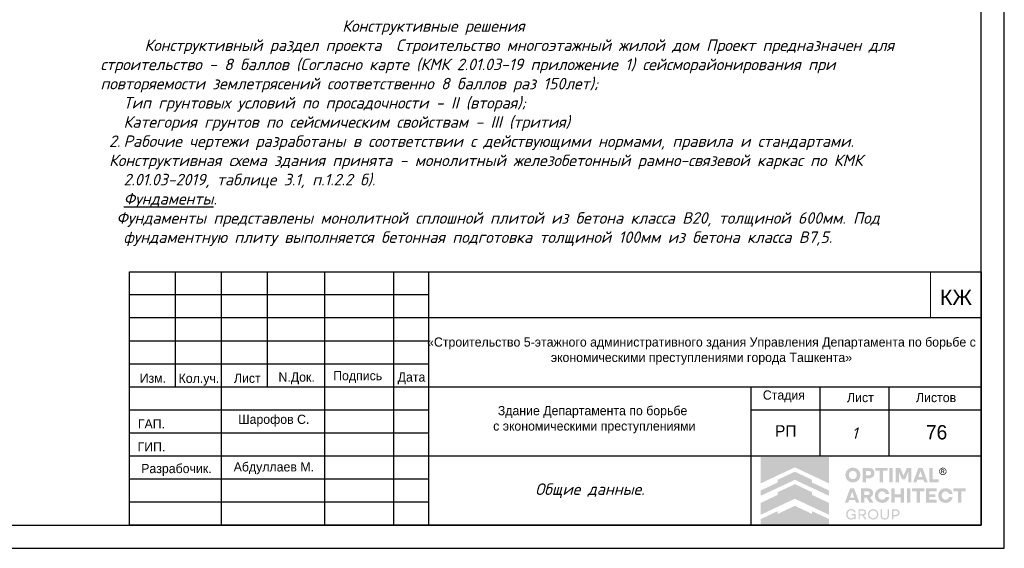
# Model space of a CAD drawing. Header units: millimetres. Extents: x -33345 to 4712671, y -3392 to 121473.
# Tile 5 of 256: x 110505 to 131888, y 44501 to 55978. Entities that reach past the tile are written whole.
import ezdxf

# ---------------------------------------------------------------- set-up
doc = ezdxf.new("R2010")
doc.units = ezdxf.units.MM
for name, color, linetype, lineweight in [('0.25', 7, 'Continuous', 25), ('Текст', 7, 'Continuous', 20), ('штамп', 7, 'Continuous', 13)]:
    doc.layers.add(name, color=color, linetype=linetype, lineweight=lineweight)
doc.layers.add('010_Листы', color=7, linetype='Continuous')
doc.styles.add('ISO', font='isocpeui.ttf')
doc.styles.add('ISOCPEUR', font='isocpeui.ttf', dxfattribs={"height": 300})
doc.styles.get("Standard").update_dxf_attribs({"font": 'arial.ttf'})
doc.styles.add('X-U-RW-01$0$StyleROMANS', font='GOTHIC.TTF')

# ---------------------------------------------------------------- blocks, each defined once
blk = doc.blocks.new('*U146')
at = {"layer": '0.25', "color": 5, "linetype": 'Continuous', "lineweight": 25, "ltscale": 100}
blk.add_lwpolyline([(-63500, 0), (0, 0), (0, 42000), (-63500, 42000), (-63500, 0)], dxfattribs=at)
at = {"layer": '0.25', "color": 7, "linetype": 'Continuous', "lineweight": 30, "ltscale": 100}
blk.add_lwpolyline([(-61500, 500), (-500, 500), (-500, 41500), (-61500, 41500), (-61500, 500)], dxfattribs=at)
blk = doc.blocks.new('logo')
at = {"true_color": 0x90e0ed}
h = blk.add_hatch(color=141, dxfattribs=at)
h.dxf.hatch_style = 1
h.paths.add_polyline_path([(5.672, 5.668), (0.009, 5.668), (0.009, 3.483), (1.425, 4.147), (2.84, 4.81), (4.256, 4.147), (5.672, 3.483)])
at = {"true_color": 0x1f2877}
h = blk.add_hatch(color=166, dxfattribs=at)
h.dxf.hatch_style = 1
h.paths.add_polyline_path([(2.84, 4.449), (1.425, 3.786), (1.425, 3.558), (0.009, 2.894), (0.009, 2.448), (1.425, 3.112), (2.84, 3.775), (4.256, 3.112), (5.672, 2.448), (5.672, 2.894), (4.256, 3.558), (4.256, 3.786)])
h.paths.add_polyline_path([(2.84, 3.415), (1.425, 2.751), (1.425, 2.523), (0.009, 1.86), (0.009, 0.873), (1.425, 1.536), (2.84, 2.199), (4.256, 1.536), (5.672, 0.873), (5.672, 1.86), (4.256, 2.523), (4.256, 2.751)])
h.paths.add_polyline_path([(2.84, 1.611), (1.425, 0.947), (1.425, 1.176), (0.009, 0.512), (0.009, 0.005), (5.672, 0.005), (5.672, 0.512), (4.256, 1.176), (4.256, 0.947)])
at = {"true_color": 0x212121}
h = blk.add_hatch(color=250, dxfattribs=at)
h.dxf.hatch_style = 1
h.paths.add_polyline_path([(8.107, 4.61), (8.086, 4.63), (8.064, 4.649), (8.041, 4.667), (8.017, 4.683), (7.992, 4.699), (7.967, 4.713), (7.94, 4.726), (7.912, 4.738), (7.884, 4.749), (7.855, 4.759), (7.825, 4.766), (7.795, 4.773), (7.763, 4.778), (7.732, 4.782), (7.7, 4.784), (7.667, 4.785), (7.634, 4.784), (7.602, 4.782), (7.571, 4.778), (7.54, 4.773), (7.51, 4.766), (7.48, 4.758), (7.451, 4.749), (7.422, 4.738), (7.394, 4.725), (7.367, 4.712), (7.341, 4.697), (7.316, 4.682), (7.292, 4.665), (7.269, 4.648), (7.247, 4.629), (7.226, 4.609), (7.206, 4.588), (7.187, 4.566), (7.169, 4.544), (7.153, 4.52), (7.137, 4.495), (7.122, 4.47), (7.109, 4.443), (7.097, 4.416), (7.086, 4.387), (7.076, 4.359), (7.068, 4.329), (7.061, 4.299), (7.056, 4.268), (7.053, 4.237), (7.05, 4.205), (7.05, 4.173), (7.05, 4.14), (7.053, 4.108), (7.056, 4.077), (7.061, 4.047), (7.068, 4.016), (7.076, 3.987), (7.086, 3.958), (7.097, 3.93), (7.109, 3.903), (7.122, 3.876), (7.137, 3.85), (7.153, 3.826), (7.169, 3.802), (7.187, 3.779), (7.206, 3.757), (7.226, 3.736), (7.247, 3.716), (7.269, 3.697), (7.292, 3.679), (7.316, 3.662), (7.341, 3.647), (7.367, 3.633), (7.394, 3.619), (7.422, 3.607), (7.451, 3.596), (7.48, 3.587), (7.51, 3.579), (7.54, 3.573), (7.571, 3.568), (7.602, 3.564), (7.634, 3.562), (7.667, 3.561), (7.7, 3.562), (7.732, 3.564), (7.763, 3.568), (7.795, 3.573), (7.825, 3.579), (7.855, 3.587), (7.884, 3.596), (7.912, 3.607), (7.94, 3.619), (7.967, 3.633), (7.992, 3.647), (8.017, 3.662), (8.041, 3.679), (8.064, 3.697), (8.086, 3.716), (8.107, 3.736), (8.127, 3.757), (8.146, 3.779), (8.164, 3.802), (8.181, 3.826), (8.196, 3.85), (8.211, 3.876), (8.224, 3.903), (8.237, 3.93), (8.248, 3.958), (8.257, 3.987), (8.265, 4.016), (8.272, 4.047), (8.277, 4.077), (8.281, 4.108), (8.283, 4.14), (8.284, 4.173), (8.283, 4.205), (8.281, 4.237), (8.277, 4.268), (8.272, 4.299), (8.265, 4.329), (8.257, 4.359), (8.248, 4.387), (8.237, 4.416), (8.224, 4.443), (8.211, 4.47), (8.196, 4.495), (8.181, 4.52), (8.164, 4.544), (8.146, 4.567), (8.127, 4.589)])
h.paths.add_polyline_path([(7.841, 4.464), (7.854, 4.455), (7.867, 4.446), (7.879, 4.436), (7.891, 4.426), (7.902, 4.415), (7.913, 4.403), (7.923, 4.391), (7.933, 4.379), (7.942, 4.366), (7.95, 4.352), (7.958, 4.338), (7.965, 4.324), (7.972, 4.308), (7.977, 4.293), (7.982, 4.277), (7.987, 4.261), (7.99, 4.244), (7.993, 4.228), (7.995, 4.21), (7.996, 4.193), (7.996, 4.175), (7.996, 4.157), (7.995, 4.139), (7.993, 4.121), (7.99, 4.104), (7.987, 4.088), (7.982, 4.071), (7.977, 4.055), (7.972, 4.039), (7.965, 4.024), (7.958, 4.009), (7.95, 3.994), (7.942, 3.981), (7.933, 3.967), (7.923, 3.955), (7.913, 3.942), (7.902, 3.931), (7.891, 3.92), (7.879, 3.909), (7.867, 3.9), (7.854, 3.891), (7.841, 3.882), (7.827, 3.874), (7.813, 3.867), (7.798, 3.86), (7.783, 3.854), (7.767, 3.849), (7.751, 3.844), (7.735, 3.841), (7.718, 3.838), (7.701, 3.836), (7.684, 3.835), (7.667, 3.834), (7.649, 3.835), (7.632, 3.836), (7.615, 3.838), (7.598, 3.841), (7.582, 3.844), (7.566, 3.849), (7.551, 3.854), (7.535, 3.86), (7.521, 3.867), (7.506, 3.874), (7.492, 3.882), (7.479, 3.891), (7.466, 3.9), (7.454, 3.909), (7.442, 3.92), (7.431, 3.931), (7.42, 3.942), (7.41, 3.955), (7.4, 3.967), (7.391, 3.981), (7.383, 3.994), (7.375, 4.009), (7.368, 4.024), (7.362, 4.039), (7.356, 4.055), (7.351, 4.071), (7.347, 4.088), (7.343, 4.104), (7.34, 4.121), (7.338, 4.139), (7.337, 4.157), (7.337, 4.175), (7.337, 4.193), (7.338, 4.21), (7.34, 4.228), (7.343, 4.244), (7.347, 4.261), (7.351, 4.277), (7.356, 4.293), (7.362, 4.308), (7.368, 4.324), (7.375, 4.338), (7.383, 4.352), (7.391, 4.366), (7.4, 4.379), (7.41, 4.391), (7.42, 4.403), (7.431, 4.415), (7.442, 4.426), (7.454, 4.436), (7.466, 4.446), (7.479, 4.455), (7.492, 4.464), (7.506, 4.472), (7.521, 4.479), (7.535, 4.486), (7.551, 4.492), (7.566, 4.497), (7.582, 4.501), (7.598, 4.505), (7.615, 4.508), (7.632, 4.51), (7.649, 4.511), (7.667, 4.511), (7.684, 4.511), (7.701, 4.51), (7.718, 4.508), (7.735, 4.505), (7.751, 4.501), (7.767, 4.497), (7.783, 4.492), (7.798, 4.486), (7.813, 4.479), (7.827, 4.472)], flags=16)
h.paths.add_polyline_path([(9.335, 4.648), (9.319, 4.662), (9.301, 4.675), (9.283, 4.687), (9.264, 4.698), (9.245, 4.709), (9.224, 4.719), (9.203, 4.728), (9.181, 4.736), (9.158, 4.743), (9.134, 4.749), (9.11, 4.755), (9.085, 4.759), (9.059, 4.762), (9.032, 4.765), (9.005, 4.766), (8.977, 4.767), (8.47, 4.767), (8.47, 3.579), (8.75, 3.579), (8.75, 3.898), (8.977, 3.898), (9.005, 3.898), (9.032, 3.9), (9.059, 3.902), (9.085, 3.906), (9.11, 3.91), (9.134, 3.915), (9.158, 3.921), (9.181, 3.928), (9.203, 3.936), (9.224, 3.945), (9.245, 3.954), (9.264, 3.965), (9.283, 3.976), (9.301, 3.988), (9.319, 4.001), (9.335, 4.014), (9.35, 4.029), (9.365, 4.044), (9.379, 4.059), (9.391, 4.076), (9.403, 4.093), (9.414, 4.111), (9.424, 4.13), (9.432, 4.15), (9.44, 4.17), (9.447, 4.191), (9.453, 4.212), (9.458, 4.234), (9.461, 4.257), (9.464, 4.28), (9.466, 4.304), (9.466, 4.329), (9.466, 4.353), (9.464, 4.377), (9.461, 4.401), (9.458, 4.424), (9.453, 4.446), (9.447, 4.468), (9.44, 4.489), (9.432, 4.51), (9.424, 4.53), (9.414, 4.549), (9.403, 4.567), (9.391, 4.585), (9.379, 4.602), (9.365, 4.618), (9.35, 4.633)])
h.paths.add_polyline_path([(8.75, 4.511), (8.959, 4.511), (8.984, 4.511), (9.008, 4.508), (9.031, 4.505), (9.052, 4.499), (9.071, 4.492), (9.09, 4.484), (9.106, 4.474), (9.121, 4.463), (9.135, 4.45), (9.147, 4.436), (9.156, 4.421), (9.165, 4.404), (9.171, 4.387), (9.175, 4.368), (9.178, 4.348), (9.179, 4.327), (9.178, 4.306), (9.175, 4.287), (9.171, 4.268), (9.165, 4.251), (9.156, 4.235), (9.147, 4.22), (9.135, 4.206), (9.121, 4.193), (9.106, 4.182), (9.09, 4.172), (9.071, 4.164), (9.052, 4.157), (9.031, 4.151), (9.008, 4.148), (8.984, 4.145), (8.959, 4.144), (8.75, 4.144)], flags=16)
h.paths.add_polyline_path([(10.558, 4.767), (9.528, 4.767), (9.528, 4.529), (9.904, 4.529), (9.904, 3.579), (10.182, 3.579), (10.182, 4.529), (10.558, 4.529)])
h.paths.add_polyline_path([(10.975, 4.767), (10.695, 4.767), (10.695, 3.579), (10.975, 3.579)])
h.paths.add_polyline_path([(11.611, 4.767), (11.223, 4.767), (11.223, 3.579), (11.498, 3.579), (11.498, 4.426), (11.751, 3.806), (12.012, 3.806), (12.267, 4.426), (12.267, 3.579), (12.542, 3.579), (12.542, 4.767), (12.154, 4.767), (11.882, 4.116)])
h.paths.add_polyline_path([(13.451, 4.767), (13.116, 4.767), (12.68, 3.579), (12.959, 3.579), (13.038, 3.799), (13.529, 3.799), (13.609, 3.579), (13.888, 3.579)])
h.paths.add_polyline_path([(13.285, 4.487), (13.457, 4.01), (13.111, 4.01)], flags=16)
h.paths.add_polyline_path([(14.306, 4.767), (14.026, 4.767), (14.026, 3.579), (14.808, 3.579), (14.808, 3.827), (14.306, 3.827)])
h.paths.add_polyline_path([(15.871, 2.84), (15.857, 2.86), (15.841, 2.879), (15.825, 2.898), (15.808, 2.916), (15.79, 2.933), (15.771, 2.949), (15.752, 2.964), (15.731, 2.978), (15.71, 2.992), (15.688, 3.004), (15.666, 3.016), (15.643, 3.027), (15.619, 3.037), (15.594, 3.046), (15.569, 3.053), (15.543, 3.06), (15.516, 3.066), (15.49, 3.071), (15.462, 3.074), (15.434, 3.077), (15.406, 3.079), (15.377, 3.079), (15.344, 3.078), (15.312, 3.076), (15.281, 3.072), (15.25, 3.067), (15.22, 3.061), (15.191, 3.052), (15.162, 3.043), (15.134, 3.031), (15.106, 3.019), (15.08, 3.005), (15.054, 2.991), (15.03, 2.975), (15.006, 2.958), (14.984, 2.94), (14.962, 2.921), (14.942, 2.901), (14.922, 2.88), (14.903, 2.858), (14.886, 2.835), (14.869, 2.811), (14.854, 2.787), (14.84, 2.761), (14.827, 2.734), (14.815, 2.707), (14.804, 2.679), (14.795, 2.65), (14.787, 2.621), (14.78, 2.591), (14.775, 2.561), (14.772, 2.53), (14.769, 2.499), (14.769, 2.468), (14.769, 2.436), (14.772, 2.405), (14.775, 2.374), (14.78, 2.344), (14.787, 2.314), (14.795, 2.285), (14.804, 2.256), (14.815, 2.228), (14.827, 2.201), (14.84, 2.174), (14.854, 2.149), (14.869, 2.124), (14.886, 2.1), (14.903, 2.077), (14.922, 2.055), (14.942, 2.034), (14.962, 2.014), (14.984, 1.995), (15.006, 1.977), (15.03, 1.96), (15.054, 1.945), (15.08, 1.93), (15.106, 1.916), (15.134, 1.904), (15.162, 1.893), (15.191, 1.883), (15.22, 1.875), (15.25, 1.868), (15.281, 1.863), (15.312, 1.859), (15.344, 1.857), (15.377, 1.856), (15.406, 1.856), (15.434, 1.858), (15.462, 1.861), (15.49, 1.864), (15.516, 1.869), (15.543, 1.875), (15.569, 1.882), (15.594, 1.89), (15.619, 1.898), (15.643, 1.908), (15.666, 1.919), (15.688, 1.931), (15.71, 1.943), (15.731, 1.957), (15.752, 1.971), (15.771, 1.986), (15.79, 2.002), (15.808, 2.019), (15.825, 2.037), (15.841, 2.056), (15.857, 2.075), (15.871, 2.096), (15.885, 2.117), (15.898, 2.139), (15.91, 2.161), (15.921, 2.185), (15.93, 2.209), (15.939, 2.233), (15.947, 2.259), (15.953, 2.284), (15.959, 2.311), (15.964, 2.338), (15.668, 2.338), (15.659, 2.314), (15.649, 2.291), (15.638, 2.269), (15.625, 2.249), (15.61, 2.23), (15.594, 2.213), (15.576, 2.196), (15.557, 2.181), (15.536, 2.168), (15.515, 2.156), (15.493, 2.146), (15.471, 2.138), (15.448, 2.132), (15.424, 2.127), (15.4, 2.125), (15.375, 2.124), (15.358, 2.124), (15.342, 2.125), (15.326, 2.127), (15.31, 2.13), (15.294, 2.134), (15.279, 2.139), (15.264, 2.144), (15.249, 2.15), (15.235, 2.157), (15.221, 2.165), (15.207, 2.173), (15.195, 2.182), (15.182, 2.191), (15.17, 2.201), (15.159, 2.212), (15.148, 2.223), (15.138, 2.235), (15.128, 2.247), (15.119, 2.26), (15.11, 2.273), (15.102, 2.287), (15.094, 2.302), (15.087, 2.316), (15.081, 2.332), (15.075, 2.348), (15.07, 2.364), (15.066, 2.381), (15.062, 2.397), (15.059, 2.414), (15.057, 2.432), (15.056, 2.45), (15.056, 2.468), (15.056, 2.486), (15.057, 2.503), (15.059, 2.521), (15.062, 2.538), (15.066, 2.555), (15.07, 2.571), (15.075, 2.587), (15.081, 2.603), (15.087, 2.619), (15.094, 2.634), (15.102, 2.648), (15.11, 2.662), (15.119, 2.675), (15.128, 2.688), (15.138, 2.7), (15.148, 2.712), (15.159, 2.723), (15.17, 2.734), (15.182, 2.744), (15.195, 2.753), (15.207, 2.762), (15.221, 2.77), (15.235, 2.778), (15.249, 2.785), (15.264, 2.791), (15.279, 2.797), (15.294, 2.801), (15.31, 2.805), (15.326, 2.808), (15.342, 2.81), (15.358, 2.811), (15.375, 2.812), (15.4, 2.811), (15.424, 2.808), (15.448, 2.803), (15.471, 2.797), (15.493, 2.789), (15.515, 2.779), (15.536, 2.767), (15.557, 2.754), (15.576, 2.739), (15.594, 2.722), (15.61, 2.705), (15.625, 2.686), (15.638, 2.666), (15.649, 2.644), (15.659, 2.621), (15.668, 2.597), (15.964, 2.597), (15.959, 2.624), (15.953, 2.651), (15.947, 2.677), (15.939, 2.702), (15.93, 2.726), (15.921, 2.75), (15.91, 2.774), (15.898, 2.796), (15.885, 2.818)])
h.paths.add_polyline_path([(14.632, 3.061), (13.76, 3.061), (13.76, 1.874), (14.632, 1.874), (14.632, 2.122), (14.04, 2.122), (14.04, 2.359), (14.528, 2.359), (14.528, 2.572), (14.04, 2.572), (14.04, 2.813), (14.632, 2.813)])
h.paths.add_polyline_path([(13.624, 3.061), (12.593, 3.061), (12.593, 2.824), (12.969, 2.824), (12.969, 1.874), (13.248, 1.874), (13.248, 2.824), (13.624, 2.824)])
h.paths.add_polyline_path([(12.457, 3.061), (12.177, 3.061), (12.177, 1.874), (12.457, 1.874)])
h.paths.add_polyline_path([(11.929, 3.061), (11.648, 3.061), (11.648, 2.572), (11.147, 2.572), (11.147, 3.061), (10.867, 3.061), (10.867, 1.874), (11.147, 1.874), (11.147, 2.329), (11.648, 2.329), (11.648, 1.874), (11.929, 1.874)])
h.paths.add_polyline_path([(10.624, 2.796), (10.611, 2.818), (10.597, 2.84), (10.583, 2.86), (10.567, 2.879), (10.551, 2.898), (10.534, 2.916), (10.516, 2.933), (10.497, 2.949), (10.477, 2.964), (10.457, 2.978), (10.436, 2.992), (10.414, 3.004), (10.392, 3.016), (10.368, 3.027), (10.344, 3.037), (10.32, 3.046), (10.294, 3.053), (10.269, 3.06), (10.242, 3.066), (10.215, 3.071), (10.188, 3.074), (10.16, 3.077), (10.132, 3.079), (10.103, 3.079), (10.07, 3.078), (10.038, 3.076), (10.007, 3.072), (9.976, 3.067), (9.946, 3.061), (9.917, 3.052), (9.888, 3.043), (9.86, 3.031), (9.832, 3.019), (9.806, 3.005), (9.78, 2.991), (9.756, 2.975), (9.732, 2.958), (9.71, 2.94), (9.688, 2.921), (9.667, 2.901), (9.648, 2.88), (9.629, 2.858), (9.612, 2.835), (9.595, 2.811), (9.58, 2.787), (9.566, 2.761), (9.553, 2.734), (9.541, 2.707), (9.53, 2.679), (9.52, 2.65), (9.512, 2.621), (9.506, 2.591), (9.501, 2.561), (9.497, 2.53), (9.495, 2.499), (9.494, 2.468), (9.495, 2.436), (9.497, 2.405), (9.501, 2.374), (9.506, 2.344), (9.512, 2.314), (9.52, 2.285), (9.53, 2.256), (9.541, 2.228), (9.553, 2.201), (9.566, 2.174), (9.58, 2.149), (9.595, 2.124), (9.612, 2.1), (9.629, 2.077), (9.648, 2.055), (9.667, 2.034), (9.688, 2.014), (9.71, 1.995), (9.732, 1.977), (9.756, 1.96), (9.78, 1.945), (9.806, 1.93), (9.832, 1.916), (9.86, 1.904), (9.888, 1.893), (9.917, 1.883), (9.946, 1.875), (9.976, 1.868), (10.007, 1.863), (10.038, 1.859), (10.07, 1.857), (10.103, 1.856), (10.132, 1.856), (10.16, 1.858), (10.188, 1.861), (10.215, 1.864), (10.242, 1.869), (10.269, 1.875), (10.294, 1.882), (10.32, 1.89), (10.344, 1.898), (10.368, 1.908), (10.392, 1.919), (10.414, 1.931), (10.436, 1.943), (10.457, 1.957), (10.477, 1.971), (10.497, 1.986), (10.516, 2.002), (10.534, 2.019), (10.551, 2.037), (10.567, 2.056), (10.583, 2.075), (10.597, 2.096), (10.611, 2.117), (10.624, 2.139), (10.636, 2.161), (10.646, 2.185), (10.656, 2.209), (10.665, 2.233), (10.673, 2.259), (10.679, 2.284), (10.685, 2.311), (10.689, 2.338), (10.393, 2.338), (10.385, 2.314), (10.375, 2.291), (10.364, 2.269), (10.351, 2.249), (10.336, 2.23), (10.32, 2.213), (10.302, 2.196), (10.282, 2.181), (10.262, 2.168), (10.241, 2.156), (10.219, 2.146), (10.197, 2.138), (10.174, 2.132), (10.15, 2.127), (10.126, 2.125), (10.101, 2.124), (10.084, 2.124), (10.068, 2.125), (10.052, 2.127), (10.036, 2.13), (10.02, 2.134), (10.005, 2.139), (9.99, 2.144), (9.975, 2.15), (9.961, 2.157), (9.947, 2.165), (9.933, 2.173), (9.92, 2.182), (9.908, 2.191), (9.896, 2.201), (9.885, 2.212), (9.874, 2.223), (9.864, 2.235), (9.854, 2.247), (9.844, 2.26), (9.836, 2.273), (9.828, 2.287), (9.82, 2.302), (9.813, 2.316), (9.806, 2.332), (9.801, 2.348), (9.796, 2.364), (9.791, 2.381), (9.788, 2.397), (9.785, 2.414), (9.783, 2.432), (9.782, 2.45), (9.782, 2.468), (9.782, 2.486), (9.783, 2.503), (9.785, 2.521), (9.788, 2.538), (9.791, 2.555), (9.796, 2.571), (9.801, 2.587), (9.806, 2.603), (9.813, 2.619), (9.82, 2.634), (9.828, 2.648), (9.836, 2.662), (9.844, 2.675), (9.854, 2.688), (9.864, 2.7), (9.874, 2.712), (9.885, 2.723), (9.896, 2.734), (9.908, 2.744), (9.92, 2.753), (9.933, 2.762), (9.947, 2.77), (9.961, 2.778), (9.975, 2.785), (9.99, 2.791), (10.005, 2.797), (10.02, 2.801), (10.036, 2.805), (10.052, 2.808), (10.068, 2.81), (10.084, 2.811), (10.101, 2.812), (10.126, 2.811), (10.15, 2.808), (10.174, 2.803), (10.197, 2.797), (10.219, 2.789), (10.241, 2.779), (10.262, 2.767), (10.282, 2.754), (10.302, 2.739), (10.32, 2.722), (10.336, 2.705), (10.351, 2.686), (10.364, 2.666), (10.375, 2.644), (10.385, 2.621), (10.393, 2.597), (10.689, 2.597), (10.685, 2.624), (10.679, 2.651), (10.673, 2.677), (10.665, 2.702), (10.656, 2.726), (10.646, 2.75), (10.636, 2.774)])
h.paths.add_polyline_path([(9.251, 2.936), (9.221, 2.962), (9.189, 2.986), (9.153, 3.006), (9.113, 3.023), (9.07, 3.037), (9.024, 3.047), (8.974, 3.055), (8.921, 3.06), (8.865, 3.061), (8.347, 3.061), (8.347, 1.874), (8.628, 1.874), (8.628, 2.294), (8.826, 2.294), (9.057, 1.874), (9.372, 1.874), (9.108, 2.335), (9.136, 2.346), (9.162, 2.359), (9.187, 2.374), (9.21, 2.39), (9.231, 2.407), (9.25, 2.425), (9.268, 2.445), (9.284, 2.466), (9.299, 2.488), (9.311, 2.512), (9.322, 2.537), (9.33, 2.563), (9.337, 2.59), (9.342, 2.619), (9.345, 2.649), (9.346, 2.68), (9.344, 2.725), (9.338, 2.766), (9.328, 2.805), (9.315, 2.842), (9.297, 2.876), (9.276, 2.907)])
h.paths.add_polyline_path([(8.949, 2.802), (8.967, 2.796), (8.984, 2.789), (8.999, 2.781), (9.012, 2.772), (9.024, 2.761), (9.035, 2.75), (9.044, 2.737), (9.051, 2.724), (9.056, 2.709), (9.06, 2.693), (9.063, 2.677), (9.064, 2.659), (9.063, 2.642), (9.06, 2.626), (9.056, 2.61), (9.051, 2.596), (9.044, 2.582), (9.035, 2.57), (9.024, 2.559), (9.012, 2.548), (8.999, 2.539), (8.984, 2.531), (8.967, 2.524), (8.949, 2.518), (8.93, 2.514), (8.909, 2.511), (8.887, 2.509), (8.863, 2.508), (8.628, 2.508), (8.628, 2.812), (8.863, 2.812), (8.887, 2.811), (8.909, 2.809), (8.93, 2.806)], flags=16)
h.paths.add_polyline_path([(7.773, 3.061), (7.438, 3.061), (7.002, 1.874), (7.28, 1.874), (7.36, 2.093), (7.851, 2.093), (7.931, 1.874), (8.209, 1.874)])
h.paths.add_polyline_path([(7.606, 2.781), (7.778, 2.304), (7.433, 2.304)], flags=16)
h.paths.add_polyline_path([(17.059, 3.061), (16.029, 3.061), (16.029, 2.824), (16.405, 2.824), (16.405, 1.874), (16.683, 1.874), (16.683, 2.824), (17.059, 2.824)])
at = {"true_color": 0xa7a9ac}
h = blk.add_hatch(color=253, dxfattribs=at)
h.dxf.hatch_style = 1
h.paths.add_polyline_path([(15.277, 4.754), (15.255, 4.763), (15.232, 4.77), (15.208, 4.776), (15.185, 4.779), (15.164, 4.781), (15.162, 4.781), (15.138, 4.781), (15.127, 4.78), (15.114, 4.779), (15.101, 4.777), (15.088, 4.775), (15.076, 4.772), (15.063, 4.769), (15.05, 4.765), (15.038, 4.76), (15.026, 4.755), (14.997, 4.739), (14.969, 4.721), (14.945, 4.701), (14.923, 4.679), (14.903, 4.654), (14.886, 4.628), (14.872, 4.599), (14.86, 4.567), (14.856, 4.553), (14.853, 4.539), (14.85, 4.525), (14.848, 4.51), (14.847, 4.496), (14.847, 4.481), (14.847, 4.466), (14.848, 4.452), (14.851, 4.426), (14.857, 4.402), (14.864, 4.378), (14.873, 4.355), (14.884, 4.333), (14.896, 4.312), (14.911, 4.291), (14.928, 4.272), (14.94, 4.259), (14.954, 4.247), (14.968, 4.236), (14.982, 4.225), (14.997, 4.216), (15.013, 4.207), (15.029, 4.2), (15.046, 4.193), (15.064, 4.187), (15.082, 4.182), (15.1, 4.179), (15.119, 4.176), (15.14, 4.175), (15.16, 4.175), (15.181, 4.176), (15.202, 4.179), (15.222, 4.183), (15.241, 4.188), (15.26, 4.195), (15.279, 4.203), (15.297, 4.212), (15.314, 4.222), (15.331, 4.234), (15.347, 4.247), (15.364, 4.263), (15.38, 4.28), (15.395, 4.298), (15.408, 4.317), (15.419, 4.337), (15.429, 4.358), (15.437, 4.38), (15.444, 4.403), (15.448, 4.418), (15.45, 4.433), (15.452, 4.448), (15.453, 4.463), (15.454, 4.466), (15.454, 4.49), (15.453, 4.501), (15.45, 4.523), (15.446, 4.544), (15.441, 4.565), (15.434, 4.586), (15.426, 4.605), (15.416, 4.624), (15.405, 4.643), (15.392, 4.661), (15.38, 4.676), (15.368, 4.69), (15.354, 4.703), (15.34, 4.715), (15.326, 4.726), (15.31, 4.736), (15.294, 4.745)])
h.paths.add_polyline_path([(15.249, 4.711), (15.292, 4.687), (15.329, 4.657), (15.36, 4.619), (15.383, 4.576), (15.398, 4.529), (15.403, 4.478), (15.398, 4.427), (15.383, 4.379), (15.36, 4.336), (15.329, 4.299), (15.291, 4.268), (15.248, 4.245), (15.2, 4.23), (15.149, 4.225), (15.099, 4.23), (15.051, 4.245), (15.009, 4.268), (14.971, 4.299), (14.941, 4.337), (14.917, 4.38), (14.903, 4.427), (14.897, 4.478), (14.903, 4.529), (14.917, 4.576), (14.941, 4.619), (14.972, 4.657), (15.009, 4.688), (15.052, 4.711), (15.099, 4.726), (15.15, 4.731), (15.201, 4.726)], flags=16)
h.paths.add_polyline_path([(15.197, 4.632), (15.209, 4.629), (15.219, 4.625), (15.227, 4.621), (15.235, 4.616), (15.242, 4.61), (15.249, 4.603), (15.254, 4.596), (15.259, 4.587), (15.263, 4.578), (15.267, 4.565), (15.269, 4.553), (15.269, 4.541), (15.267, 4.529), (15.264, 4.518), (15.259, 4.507), (15.252, 4.496), (15.244, 4.486), (15.238, 4.48), (15.232, 4.475), (15.225, 4.471), (15.218, 4.467), (15.211, 4.464), (15.203, 4.461), (15.196, 4.459), (15.187, 4.458), (15.177, 4.456), (15.177, 4.456), (15.189, 4.449), (15.197, 4.445), (15.203, 4.439), (15.209, 4.433), (15.215, 4.426), (15.226, 4.413), (15.235, 4.399), (15.245, 4.386), (15.254, 4.372), (15.29, 4.313), (15.291, 4.311), (15.289, 4.31), (15.23, 4.31), (15.226, 4.312), (15.182, 4.389), (15.157, 4.425), (15.152, 4.43), (15.147, 4.435), (15.141, 4.439), (15.135, 4.442), (15.129, 4.445), (15.122, 4.447), (15.115, 4.448), (15.107, 4.448), (15.072, 4.449), (15.07, 4.449), (15.07, 4.311), (15.018, 4.311), (15.018, 4.636), (15.02, 4.637), (15.161, 4.635), (15.173, 4.635), (15.185, 4.634)], flags=0)
h.paths.add_polyline_path([(15.178, 4.588), (15.187, 4.584), (15.196, 4.579), (15.2, 4.576), (15.203, 4.572), (15.206, 4.568), (15.209, 4.564), (15.211, 4.559), (15.212, 4.554), (15.213, 4.549), (15.213, 4.544), (15.213, 4.538), (15.212, 4.533), (15.211, 4.528), (15.209, 4.523), (15.206, 4.518), (15.203, 4.514), (15.199, 4.51), (15.195, 4.506), (15.19, 4.503), (15.184, 4.5), (15.178, 4.499), (15.173, 4.497), (15.161, 4.495), (15.15, 4.494), (15.138, 4.494), (15.127, 4.494), (15.074, 4.493), (15.071, 4.493), (15.071, 4.592), (15.096, 4.592), (15.159, 4.591), (15.169, 4.59)], flags=0)
h.paths.add_polyline_path([(15.267, 4.565), (15.263, 4.578), (15.259, 4.587), (15.254, 4.596), (15.249, 4.603), (15.242, 4.61), (15.235, 4.616), (15.227, 4.621), (15.219, 4.625), (15.209, 4.629), (15.197, 4.632), (15.185, 4.634), (15.173, 4.635), (15.161, 4.635), (15.02, 4.637), (15.018, 4.636), (15.018, 4.311), (15.07, 4.311), (15.07, 4.449), (15.072, 4.449), (15.107, 4.448), (15.115, 4.448), (15.122, 4.447), (15.129, 4.445), (15.135, 4.442), (15.141, 4.439), (15.147, 4.435), (15.152, 4.43), (15.157, 4.425), (15.182, 4.389), (15.226, 4.312), (15.23, 4.31), (15.289, 4.31), (15.291, 4.311), (15.29, 4.313), (15.254, 4.372), (15.245, 4.386), (15.235, 4.399), (15.226, 4.413), (15.215, 4.426), (15.209, 4.433), (15.203, 4.439), (15.197, 4.445), (15.189, 4.449), (15.177, 4.456), (15.187, 4.458), (15.196, 4.459), (15.203, 4.461), (15.211, 4.464), (15.218, 4.467), (15.225, 4.471), (15.232, 4.475), (15.238, 4.48), (15.244, 4.486), (15.252, 4.496), (15.259, 4.507), (15.264, 4.518), (15.267, 4.529), (15.269, 4.541), (15.269, 4.553)], flags=0)
h = blk.add_hatch(color=253, dxfattribs=at)
h.dxf.hatch_style = 1
h.paths.add_polyline_path([(15.242, 4.61), (15.235, 4.616), (15.227, 4.621), (15.219, 4.625), (15.209, 4.629), (15.197, 4.632), (15.185, 4.634), (15.173, 4.635), (15.161, 4.635), (15.02, 4.637), (15.018, 4.636), (15.018, 4.311), (15.07, 4.311), (15.07, 4.449), (15.072, 4.449), (15.107, 4.448), (15.115, 4.448), (15.122, 4.447), (15.129, 4.445), (15.135, 4.442), (15.141, 4.439), (15.147, 4.435), (15.152, 4.43), (15.157, 4.425), (15.182, 4.389), (15.226, 4.312), (15.23, 4.31), (15.289, 4.31), (15.291, 4.311), (15.29, 4.313), (15.254, 4.372), (15.245, 4.386), (15.235, 4.399), (15.226, 4.413), (15.215, 4.426), (15.209, 4.433), (15.203, 4.439), (15.197, 4.445), (15.189, 4.449), (15.177, 4.456), (15.187, 4.458), (15.196, 4.459), (15.203, 4.461), (15.211, 4.464), (15.218, 4.467), (15.225, 4.471), (15.232, 4.475), (15.238, 4.48), (15.244, 4.486), (15.252, 4.496), (15.259, 4.507), (15.264, 4.518), (15.267, 4.529), (15.269, 4.541), (15.269, 4.553), (15.267, 4.565), (15.263, 4.578), (15.259, 4.587), (15.254, 4.596), (15.249, 4.603)])
h.paths.add_polyline_path([(15.169, 4.59), (15.178, 4.588), (15.187, 4.584), (15.196, 4.579), (15.2, 4.576), (15.203, 4.572), (15.206, 4.568), (15.209, 4.564), (15.211, 4.559), (15.212, 4.554), (15.213, 4.549), (15.213, 4.544), (15.213, 4.538), (15.212, 4.533), (15.211, 4.528), (15.209, 4.523), (15.206, 4.518), (15.203, 4.514), (15.199, 4.51), (15.195, 4.506), (15.19, 4.503), (15.184, 4.5), (15.178, 4.499), (15.173, 4.497), (15.161, 4.495), (15.15, 4.494), (15.138, 4.494), (15.127, 4.494), (15.074, 4.493), (15.071, 4.493), (15.071, 4.592), (15.096, 4.592), (15.159, 4.591)], flags=16)
h = blk.add_hatch(color=253, dxfattribs=at)
h.dxf.hatch_style = 1
h.paths.add_polyline_path([(7.824, 1.219), (7.813, 1.23), (7.803, 1.24), (7.791, 1.249), (7.78, 1.258), (7.768, 1.267), (7.756, 1.275), (7.743, 1.283), (7.73, 1.29), (7.716, 1.297), (7.703, 1.303), (7.688, 1.309), (7.674, 1.314), (7.659, 1.319), (7.644, 1.323), (7.628, 1.326), (7.613, 1.329), (7.597, 1.332), (7.581, 1.334), (7.564, 1.335), (7.547, 1.336), (7.53, 1.336), (7.506, 1.335), (7.483, 1.334), (7.461, 1.331), (7.439, 1.328), (7.417, 1.323), (7.396, 1.317), (7.376, 1.31), (7.356, 1.302), (7.337, 1.293), (7.319, 1.284), (7.301, 1.273), (7.284, 1.262), (7.268, 1.25), (7.253, 1.237), (7.238, 1.224), (7.224, 1.21), (7.211, 1.195), (7.199, 1.179), (7.187, 1.163), (7.176, 1.146), (7.166, 1.129), (7.157, 1.11), (7.149, 1.092), (7.141, 1.073), (7.134, 1.053), (7.128, 1.033), (7.124, 1.012), (7.119, 0.991), (7.116, 0.97), (7.114, 0.949), (7.113, 0.927), (7.112, 0.904), (7.113, 0.88), (7.114, 0.857), (7.116, 0.834), (7.12, 0.811), (7.124, 0.789), (7.129, 0.768), (7.135, 0.747), (7.142, 0.727), (7.15, 0.707), (7.159, 0.688), (7.168, 0.67), (7.178, 0.652), (7.189, 0.636), (7.201, 0.62), (7.214, 0.605), (7.227, 0.59), (7.241, 0.577), (7.255, 0.564), (7.271, 0.552), (7.286, 0.54), (7.303, 0.53), (7.32, 0.52), (7.338, 0.511), (7.357, 0.503), (7.376, 0.496), (7.396, 0.49), (7.416, 0.485), (7.436, 0.48), (7.458, 0.477), (7.479, 0.475), (7.501, 0.473), (7.524, 0.473), (7.546, 0.473), (7.567, 0.474), (7.588, 0.476), (7.608, 0.479), (7.627, 0.483), (7.646, 0.488), (7.664, 0.493), (7.682, 0.5), (7.699, 0.507), (7.716, 0.514), (7.732, 0.523), (7.747, 0.532), (7.761, 0.541), (7.775, 0.551), (7.789, 0.562), (7.802, 0.574), (7.802, 0.485), (7.911, 0.485), (7.911, 0.921), (7.578, 0.921), (7.578, 0.827), (7.802, 0.827), (7.802, 0.709), (7.794, 0.695), (7.785, 0.681), (7.774, 0.668), (7.763, 0.656), (7.75, 0.645), (7.735, 0.634), (7.72, 0.624), (7.703, 0.615), (7.685, 0.606), (7.666, 0.599), (7.647, 0.593), (7.627, 0.588), (7.606, 0.584), (7.585, 0.581), (7.563, 0.58), (7.54, 0.579), (7.522, 0.579), (7.505, 0.58), (7.488, 0.582), (7.472, 0.585), (7.456, 0.588), (7.441, 0.592), (7.425, 0.597), (7.411, 0.602), (7.396, 0.608), (7.383, 0.615), (7.369, 0.622), (7.357, 0.63), (7.345, 0.639), (7.333, 0.648), (7.322, 0.658), (7.311, 0.668), (7.301, 0.679), (7.292, 0.69), (7.283, 0.702), (7.275, 0.715), (7.267, 0.728), (7.26, 0.741), (7.253, 0.756), (7.247, 0.77), (7.242, 0.786), (7.237, 0.801), (7.234, 0.817), (7.23, 0.834), (7.228, 0.851), (7.226, 0.868), (7.225, 0.886), (7.225, 0.904), (7.225, 0.921), (7.226, 0.938), (7.228, 0.954), (7.23, 0.97), (7.233, 0.986), (7.236, 1.001), (7.24, 1.016), (7.245, 1.031), (7.25, 1.046), (7.256, 1.06), (7.262, 1.074), (7.27, 1.087), (7.277, 1.099), (7.285, 1.112), (7.294, 1.123), (7.304, 1.135), (7.314, 1.145), (7.324, 1.155), (7.335, 1.165), (7.347, 1.174), (7.359, 1.182), (7.371, 1.19), (7.385, 1.197), (7.398, 1.204), (7.412, 1.21), (7.427, 1.215), (7.442, 1.22), (7.458, 1.223), (7.474, 1.226), (7.49, 1.228), (7.508, 1.229), (7.525, 1.23), (7.547, 1.229), (7.569, 1.227), (7.59, 1.224), (7.61, 1.219), (7.629, 1.214), (7.648, 1.207), (7.667, 1.199), (7.684, 1.189), (7.701, 1.178), (7.716, 1.166), (7.73, 1.154), (7.743, 1.14), (7.755, 1.125), (7.765, 1.109), (7.775, 1.091), (7.783, 1.073), (7.908, 1.073), (7.903, 1.089), (7.897, 1.104), (7.891, 1.118), (7.884, 1.132), (7.877, 1.146), (7.869, 1.159), (7.861, 1.172), (7.852, 1.185), (7.843, 1.197), (7.834, 1.208)])
h.paths.add_polyline_path([(8.756, 1.163), (8.751, 1.175), (8.746, 1.187), (8.74, 1.198), (8.733, 1.208), (8.725, 1.219), (8.717, 1.229), (8.709, 1.238), (8.7, 1.247), (8.69, 1.255), (8.68, 1.263), (8.669, 1.271), (8.658, 1.278), (8.646, 1.285), (8.634, 1.291), (8.621, 1.296), (8.608, 1.301), (8.594, 1.306), (8.579, 1.31), (8.565, 1.314), (8.549, 1.317), (8.534, 1.319), (8.517, 1.321), (8.501, 1.322), (8.484, 1.323), (8.466, 1.323), (8.136, 1.323), (8.136, 0.485), (8.245, 0.485), (8.245, 0.814), (8.464, 0.814), (8.654, 0.485), (8.783, 0.485), (8.579, 0.828), (8.602, 0.835), (8.623, 0.843), (8.643, 0.853), (8.662, 0.863), (8.679, 0.875), (8.695, 0.888), (8.709, 0.902), (8.723, 0.917), (8.734, 0.933), (8.744, 0.95), (8.753, 0.968), (8.76, 0.986), (8.766, 1.006), (8.769, 1.026), (8.772, 1.047), (8.773, 1.07), (8.772, 1.084), (8.771, 1.098), (8.77, 1.112), (8.767, 1.125), (8.764, 1.138), (8.761, 1.151)])
h.paths.add_polyline_path([(8.245, 1.223), (8.455, 1.223), (8.479, 1.223), (8.501, 1.221), (8.522, 1.218), (8.541, 1.213), (8.56, 1.207), (8.577, 1.2), (8.592, 1.192), (8.606, 1.182), (8.619, 1.171), (8.63, 1.159), (8.639, 1.146), (8.647, 1.132), (8.653, 1.117), (8.657, 1.101), (8.659, 1.084), (8.66, 1.066), (8.659, 1.047), (8.657, 1.03), (8.653, 1.014), (8.647, 0.999), (8.639, 0.985), (8.63, 0.972), (8.619, 0.96), (8.606, 0.949), (8.592, 0.94), (8.577, 0.931), (8.56, 0.924), (8.541, 0.918), (8.522, 0.914), (8.501, 0.911), (8.479, 0.909), (8.455, 0.908), (8.245, 0.908)], flags=16)
h.paths.add_polyline_path([(9.702, 1.165), (9.689, 1.181), (9.676, 1.197), (9.662, 1.212), (9.647, 1.226), (9.631, 1.239), (9.615, 1.252), (9.598, 1.263), (9.581, 1.274), (9.563, 1.285), (9.544, 1.294), (9.525, 1.303), (9.505, 1.311), (9.484, 1.317), (9.464, 1.323), (9.443, 1.328), (9.421, 1.331), (9.399, 1.334), (9.377, 1.336), (9.355, 1.336), (9.332, 1.336), (9.31, 1.334), (9.288, 1.331), (9.266, 1.328), (9.245, 1.323), (9.225, 1.317), (9.204, 1.311), (9.184, 1.303), (9.165, 1.294), (9.146, 1.285), (9.128, 1.274), (9.111, 1.263), (9.094, 1.252), (9.078, 1.239), (9.062, 1.226), (9.047, 1.212), (9.033, 1.197), (9.02, 1.181), (9.007, 1.165), (8.995, 1.148), (8.984, 1.131), (8.974, 1.113), (8.965, 1.094), (8.956, 1.075), (8.948, 1.055), (8.941, 1.034), (8.936, 1.014), (8.931, 0.993), (8.928, 0.971), (8.925, 0.949), (8.923, 0.927), (8.923, 0.904), (8.923, 0.882), (8.925, 0.859), (8.928, 0.838), (8.931, 0.816), (8.936, 0.795), (8.941, 0.774), (8.948, 0.754), (8.956, 0.734), (8.965, 0.715), (8.974, 0.696), (8.984, 0.678), (8.995, 0.66), (9.007, 0.644), (9.02, 0.628), (9.033, 0.612), (9.047, 0.597), (9.062, 0.583), (9.078, 0.57), (9.094, 0.557), (9.111, 0.545), (9.128, 0.534), (9.146, 0.524), (9.165, 0.514), (9.184, 0.506), (9.204, 0.498), (9.225, 0.491), (9.245, 0.486), (9.266, 0.481), (9.288, 0.477), (9.31, 0.475), (9.332, 0.473), (9.355, 0.473), (9.377, 0.473), (9.399, 0.475), (9.421, 0.477), (9.443, 0.481), (9.464, 0.486), (9.484, 0.491), (9.505, 0.498), (9.525, 0.506), (9.544, 0.514), (9.563, 0.524), (9.581, 0.534), (9.598, 0.545), (9.615, 0.557), (9.631, 0.57), (9.647, 0.583), (9.662, 0.597), (9.676, 0.612), (9.689, 0.628), (9.702, 0.644), (9.714, 0.66), (9.725, 0.678), (9.735, 0.696), (9.744, 0.715), (9.753, 0.734), (9.761, 0.754), (9.768, 0.774), (9.773, 0.795), (9.778, 0.816), (9.782, 0.838), (9.784, 0.859), (9.786, 0.882), (9.786, 0.904), (9.786, 0.927), (9.784, 0.949), (9.782, 0.971), (9.778, 0.993), (9.773, 1.014), (9.768, 1.034), (9.761, 1.055), (9.753, 1.075), (9.744, 1.094), (9.735, 1.113), (9.725, 1.131), (9.714, 1.148)])
h.paths.add_polyline_path([(9.126, 1.137), (9.136, 1.148), (9.148, 1.158), (9.16, 1.167), (9.172, 1.176), (9.185, 1.184), (9.198, 1.192), (9.212, 1.199), (9.227, 1.205), (9.242, 1.211), (9.257, 1.216), (9.272, 1.22), (9.288, 1.223), (9.304, 1.226), (9.321, 1.228), (9.337, 1.229), (9.355, 1.23), (9.372, 1.229), (9.388, 1.228), (9.405, 1.226), (9.421, 1.223), (9.437, 1.22), (9.452, 1.216), (9.467, 1.211), (9.482, 1.205), (9.497, 1.199), (9.511, 1.192), (9.524, 1.184), (9.537, 1.176), (9.549, 1.167), (9.561, 1.158), (9.573, 1.148), (9.583, 1.137), (9.594, 1.126), (9.604, 1.114), (9.613, 1.102), (9.621, 1.089), (9.629, 1.076), (9.637, 1.063), (9.644, 1.048), (9.65, 1.034), (9.655, 1.019), (9.66, 1.003), (9.664, 0.988), (9.668, 0.972), (9.67, 0.955), (9.672, 0.939), (9.673, 0.922), (9.674, 0.904), (9.673, 0.887), (9.672, 0.87), (9.67, 0.853), (9.668, 0.837), (9.664, 0.821), (9.66, 0.805), (9.655, 0.79), (9.65, 0.775), (9.644, 0.76), (9.637, 0.746), (9.629, 0.732), (9.621, 0.719), (9.613, 0.707), (9.604, 0.694), (9.594, 0.683), (9.583, 0.672), (9.573, 0.661), (9.561, 0.651), (9.549, 0.641), (9.537, 0.633), (9.524, 0.624), (9.511, 0.617), (9.497, 0.61), (9.482, 0.603), (9.467, 0.598), (9.452, 0.593), (9.437, 0.589), (9.421, 0.585), (9.405, 0.582), (9.388, 0.581), (9.372, 0.579), (9.355, 0.579), (9.337, 0.579), (9.321, 0.581), (9.304, 0.582), (9.288, 0.585), (9.272, 0.589), (9.257, 0.593), (9.242, 0.598), (9.227, 0.603), (9.212, 0.61), (9.198, 0.617), (9.185, 0.624), (9.172, 0.633), (9.16, 0.641), (9.148, 0.651), (9.136, 0.661), (9.126, 0.672), (9.115, 0.683), (9.105, 0.694), (9.096, 0.707), (9.088, 0.719), (9.08, 0.732), (9.072, 0.746), (9.065, 0.76), (9.059, 0.775), (9.054, 0.79), (9.049, 0.805), (9.045, 0.821), (9.041, 0.837), (9.039, 0.853), (9.037, 0.87), (9.036, 0.887), (9.035, 0.904), (9.036, 0.922), (9.037, 0.939), (9.039, 0.955), (9.041, 0.972), (9.045, 0.988), (9.049, 1.003), (9.054, 1.019), (9.059, 1.034), (9.065, 1.048), (9.072, 1.063), (9.08, 1.076), (9.088, 1.089), (9.096, 1.102), (9.105, 1.114), (9.115, 1.126)], flags=16)
h.paths.add_polyline_path([(10.079, 1.323), (9.97, 1.323), (9.97, 0.817), (9.97, 0.797), (9.972, 0.778), (9.973, 0.759), (9.976, 0.741), (9.979, 0.723), (9.983, 0.705), (9.988, 0.689), (9.994, 0.672), (10, 0.656), (10.007, 0.641), (10.015, 0.627), (10.023, 0.613), (10.032, 0.6), (10.042, 0.587), (10.052, 0.575), (10.063, 0.564), (10.074, 0.553), (10.086, 0.543), (10.099, 0.534), (10.113, 0.525), (10.127, 0.517), (10.141, 0.51), (10.156, 0.503), (10.172, 0.496), (10.189, 0.491), (10.205, 0.486), (10.223, 0.482), (10.241, 0.479), (10.259, 0.476), (10.278, 0.474), (10.298, 0.473), (10.318, 0.473), (10.338, 0.473), (10.358, 0.474), (10.377, 0.476), (10.395, 0.479), (10.413, 0.482), (10.43, 0.486), (10.447, 0.491), (10.464, 0.496), (10.479, 0.503), (10.495, 0.51), (10.509, 0.517), (10.523, 0.525), (10.536, 0.534), (10.549, 0.543), (10.561, 0.553), (10.573, 0.564), (10.583, 0.575), (10.593, 0.587), (10.603, 0.6), (10.612, 0.613), (10.62, 0.627), (10.628, 0.641), (10.635, 0.656), (10.641, 0.672), (10.646, 0.689), (10.651, 0.705), (10.655, 0.723), (10.659, 0.741), (10.661, 0.759), (10.663, 0.778), (10.664, 0.797), (10.665, 0.817), (10.665, 1.323), (10.556, 1.323), (10.556, 0.817), (10.555, 0.788), (10.552, 0.761), (10.547, 0.736), (10.54, 0.713), (10.531, 0.691), (10.521, 0.671), (10.508, 0.653), (10.494, 0.636), (10.477, 0.621), (10.46, 0.608), (10.44, 0.597), (10.419, 0.589), (10.396, 0.582), (10.372, 0.577), (10.346, 0.574), (10.318, 0.573), (10.29, 0.574), (10.264, 0.577), (10.24, 0.582), (10.217, 0.589), (10.196, 0.597), (10.176, 0.608), (10.158, 0.621), (10.142, 0.636), (10.127, 0.653), (10.114, 0.671), (10.103, 0.691), (10.095, 0.713), (10.088, 0.736), (10.083, 0.761), (10.08, 0.788), (10.079, 0.817)])
h.paths.add_polyline_path([(11.497, 1.203), (11.488, 1.214), (11.479, 1.225), (11.469, 1.235), (11.459, 1.245), (11.448, 1.254), (11.437, 1.262), (11.425, 1.27), (11.412, 1.278), (11.399, 1.285), (11.385, 1.291), (11.371, 1.297), (11.356, 1.303), (11.341, 1.308), (11.326, 1.312), (11.309, 1.315), (11.293, 1.318), (11.276, 1.321), (11.259, 1.322), (11.241, 1.323), (11.223, 1.323), (10.911, 1.323), (10.911, 0.485), (11.02, 0.485), (11.02, 0.742), (11.223, 0.742), (11.241, 0.742), (11.259, 0.743), (11.276, 0.745), (11.293, 0.747), (11.309, 0.75), (11.326, 0.754), (11.341, 0.758), (11.356, 0.763), (11.371, 0.769), (11.385, 0.775), (11.399, 0.781), (11.412, 0.789), (11.425, 0.796), (11.437, 0.805), (11.448, 0.814), (11.459, 0.823), (11.469, 0.833), (11.479, 0.843), (11.488, 0.854), (11.497, 0.866), (11.505, 0.878), (11.512, 0.89), (11.519, 0.903), (11.525, 0.916), (11.53, 0.93), (11.535, 0.944), (11.539, 0.959), (11.542, 0.973), (11.545, 0.988), (11.546, 1.004), (11.548, 1.02), (11.548, 1.036), (11.548, 1.052), (11.546, 1.067), (11.545, 1.083), (11.542, 1.098), (11.539, 1.112), (11.535, 1.127), (11.53, 1.14), (11.525, 1.154), (11.519, 1.167), (11.512, 1.18), (11.505, 1.192)])
h.paths.add_polyline_path([(11.02, 1.223), (11.211, 1.223), (11.236, 1.223), (11.26, 1.22), (11.282, 1.216), (11.303, 1.21), (11.323, 1.203), (11.342, 1.194), (11.359, 1.184), (11.375, 1.171), (11.389, 1.158), (11.401, 1.143), (11.412, 1.128), (11.42, 1.111), (11.427, 1.093), (11.431, 1.074), (11.434, 1.054), (11.435, 1.033), (11.434, 1.012), (11.431, 0.992), (11.427, 0.973), (11.42, 0.955), (11.412, 0.938), (11.401, 0.922), (11.389, 0.907), (11.375, 0.894), (11.359, 0.882), (11.342, 0.871), (11.323, 0.862), (11.303, 0.855), (11.282, 0.849), (11.26, 0.845), (11.236, 0.843), (11.211, 0.842), (11.02, 0.842)], flags=16)
blk = doc.blocks.new('medgor')
at = {"ltscale": 25}
for p, q in [((-44011134, 22929075), (-44011134, 22934575)), ((-44010134, 22932075), (-44010134, 22934575)), ((-44009134, 22929075), (-44009134, 22934575)), ((-44008134, 22932075), (-44008134, 22934575)), ((-44006889, 22929075), (-44006889, 22934575)), ((-44005389, 22929075), (-44005389, 22934575)), ((-44004634, 22929075), (-44004634, 22934575)), ((-44004634, 22934075), (-44011134, 22934075)), ((-43992634, 22933575), (-44011134, 22933575)), ((-44004634, 22933075), (-44011134, 22933075)), ((-44004634, 22932575), (-44011134, 22932575)), ((-43992634, 22932075), (-44011134, 22932075)), ((-43997634, 22929075), (-43997634, 22932075)), ((-43996134, 22930575), (-43996134, 22932075)), ((-43994634, 22930575), (-43994634, 22932075)), ((-44004634, 22931575), (-44011134, 22931575)), ((-43992634, 22931575), (-43997634, 22931575)), ((-44004634, 22931075), (-44011134, 22931075)), ((-43992634, 22930575), (-44011134, 22930575)), ((-44004634, 22930075), (-44011134, 22930075)), ((-44004634, 22929575), (-44011134, 22929575))]:
    blk.add_line(p, q, dxfattribs=at)
at = {"linetype": 'Continuous', "lineweight": 0}
for p, q in [((-43992634, 22934575), (-43993734, 22934575)), ((-43993734, 22934575), (-43993734, 22933575))]:
    blk.add_line(p, q, dxfattribs=at)
at = {"ltscale": 25}
blk.add_lwpolyline([(-44011134, 22934575), (-43992634, 22934575), (-43992634, 22929075), (-44011134, 22929075)], close=True, dxfattribs=at)
at = {"xscale": 261.1155435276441, "yscale": 261.1155435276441, "zscale": 261.1155435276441}
blk.add_blockref('logo', (-43997425, 22929076), dxfattribs=at)
at = {"color": 7, "linetype": 'Continuous', "lineweight": 0, "ltscale": 4, "insert": (-43993184, 22934025), "char_height": 330, "width": 1100, "attachment_point": 5}
blk.add_mtext('{\\C256;КЖ}', dxfattribs=at)
at = {"layer": 'Текст', "style": 'X-U-RW-01$0$StyleROMANS'}
blk.add_text('76', height=310.7, dxfattribs=at).set_placement((-43993836, 22930939))
at = {"layer": 'Текст', "attachment_point": 8, "style": 'X-U-RW-01$0$StyleROMANS'}
for s, insert, char_height, width in [('\\pxqc;«Строительство 5-этажного административного здания Управления Департамента по борьбе с экономическими преступлениями города Ташкента»', (-43998711, 22932559), 200, 11910.39), ('Изм.', (-44010625, 22932165), 200, 748.42), ('Кол.уч.', (-44009625, 22932105), 200, 748.42), ('Лист', (-44008575, 22932165), 200, 748.42), ('N.Док.', (-44007503, 22932135), 200, 748.42), ('Подпись', (-44006177, 22932165), 200, 748.42), ('Дата', (-44005008, 22932135), 200, 748.42), ('Стадия', (-43996921, 22931745), 200, 748.42), ('Лист', (-43995259, 22931745), 200, 748.42), ('Листов', (-43993616, 22931745), 200, 748.42), ('Здание Департамента по борьбе\\P с экономическими преступлениями', (-44001076, 22931070), 200, 11910.39), ('ГАП.', (-44010657, 22931178), 200, 748.42), ('Шарофов С.', (-44007998, 22931215), 200, 2029.72), ('РП', (-43996880, 22930997), 250, 748.42), ('ГИП.', (-44010657, 22930678), 200, 748.42), ('Разрабочик.', (-44010114, 22930147), 200, 748.42), ('Абдуллаев М.', (-44007998, 22930183), 200, 2180.46)]:
    blk.add_mtext(s, dxfattribs=dict(at, insert=insert, char_height=char_height, width=width))

msp = doc.modelspace()

# ---------------------------------------------------------------- block references
msp.add_blockref('medgor', (44124022.514, -22884073.497))
at = {"layer": '010_Листы', "ltscale": 100, "transparency": 33554687}
msp.add_blockref('*U146', (131888.406, 44501.326), dxfattribs=at)

# ---------------------------------------------------------------- texts
at = {"insert": (112258.992, 55965.576, 0), "char_height": 250, "attachment_point": 1, "style": 'ISO'}
msp.add_mtext_dynamic_manual_height_columns('{\\fISOCPEUR|b1|i1|c204|p34;                                 Конструктивные решения \\P\\pxi4.15843;}      Конструктивный раздел проекта  Строительство многоэтажный жилой дом Проект предназначен для строительство - 8 баллов ({\\A1;Согласно карте (КМК 2.01.03-19 приложение 1) сейсморайонирования при повторяемости землетрясений соответственно 8 баллов раз 150лет);}\\P\\pi0,l2,t0.738,1,24;Тип грунтовых условий по просадочности - II (вторая); \\PКатегория грунтов по сейсмическим свойствам - III (трития)\\P\\pi-1.2546,t2,24;2.^IРабочие чертежи разработаны в соответствии с действующими нормами, правила и стандартами.{\\A1;\\P\\pi0,l0,tz;Конструктивная схема здания принята - монолитный железобетонный рамно-связевой каркас по КМК 2.01.03-2019, таблице 3.1, п.1.2.2 б).  }\\P\\pt13; {\\A1;\\C256;\\c0; \\L\\C256;Фундаменты\\l.\\P\\ptz; Фундаменты представлены монолитной сплошной плитой из бетона класса В20, толщиной 600мм. Под фундаментную плиту выполняется бетонная подготовка толщиной \\fISOCPEUR|b0|i1|c161|p34;100\\fISOCPEUR|b0|i1|c204|p34;мм из бетона класса В7,5\\fISOCPEUR|b0|i1|c238|p34;.}', width=18310.46226, gutter_width=12.5, heights=[16859.51], dxfattribs=at)
at = {"layer": 'штамп', "char_height": 250, "attachment_point": 5, "style": 'ISOCPEUR'}
for s, insert, width in [('1', (128638.406, 47001.326), 1500), ('Общие данные.', (122888.406, 45751.326), 7000)]:
    msp.add_mtext(s, dxfattribs=dict(at, insert=insert, width=width))

doc.saveas('drawing.dxf')
